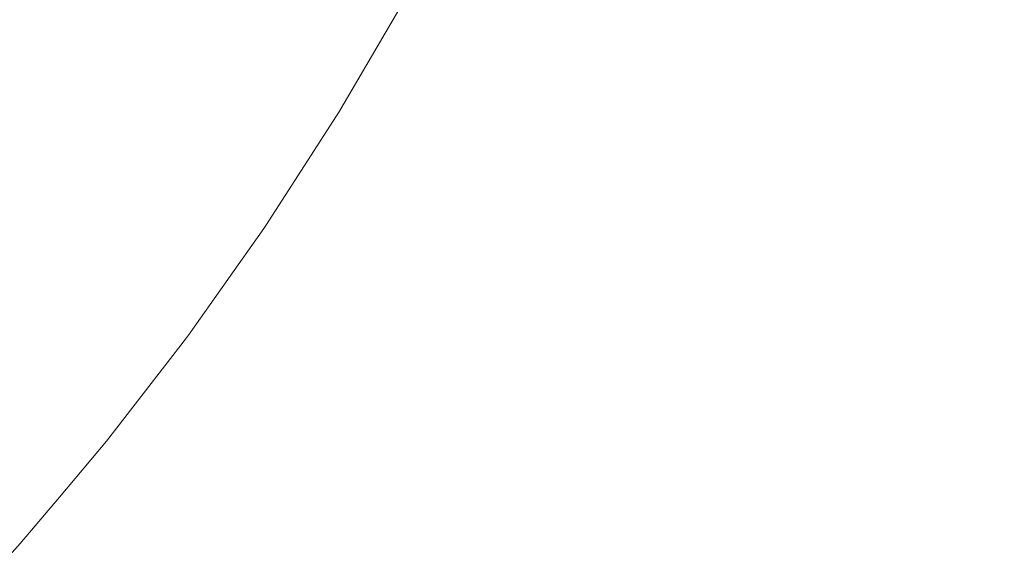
# Model space of a CAD drawing. Header units: centimetres. Extents: x -26 to 27.3, y -23.4 to -21.6.
# Tile 130 of 206: x 9.3594 to 9.4218, y -22.9921 to -22.9588. Entities that reach past the tile are written whole.
import ezdxf

# ---------------------------------------------------------------- set-up
doc = ezdxf.new("R2010")
doc.units = ezdxf.units.CM
doc.header["$LTSCALE"] = 2.54
doc.layers.add('Lucido design-1', color=7, linetype='Continuous')

# ---------------------------------------------------------------- blocks, each defined once
blk = doc.blocks.new('Gruppo-4-1')
at = {"color": 7, "linetype": 'Continuous', "lineweight": 9}
blk.add_3dface([(-25.890647, -21.659888, -9.381992), (-25.890647, -23.259888, -9.381992), (27.209353, -23.259888, -9.381992), (27.209353, -21.659888, -9.381992)], dxfattribs=at)
for points, invisible_edges in [([(27.209353, -21.659888, -10.181992), (27.209353, -23.259888, -10.181992), (9.344414, -23.127766, -10.181992), (9.355661, -23.121792, -10.181992)], 10), ([(9.355661, -23.121792, -10.181992), (9.366645, -23.115347, -10.181992), (27.209353, -21.659888, -10.181992)], 10), ([(27.209353, -21.659888, -10.181992), (9.366645, -23.115347, -10.181992), (9.377345, -23.108441, -10.181992)], 9), ([(27.209353, -21.659888, -10.181992), (9.377345, -23.108441, -10.181992), (9.387743, -23.101087, -10.181992)], 9), ([(9.387743, -23.101087, -10.181992), (9.397819, -23.093299, -10.181992), (27.209353, -21.659888, -10.181992)], 10), ([(27.209353, -21.659888, -10.181992), (9.397819, -23.093299, -10.181992), (9.407555, -23.08509, -10.181992)], 9), ([(9.407555, -23.08509, -10.181992), (9.416935, -23.076475, -10.181992), (27.209353, -21.659888, -10.181992)], 10), ([(9.416935, -23.076475, -10.181992), (9.42594, -23.06747, -10.181992), (27.209353, -21.659888, -10.181992)], 10), ([(9.41102, -22.951047, -10.143704), (9.406969, -22.959524, -10.143704), (9.404757, -22.958409, -10.140407), (9.408762, -22.950027, -10.140407)], 15), ([(9.390941, -22.951443, -10.107705), (9.386891, -22.959067, -10.107705), (9.386057, -22.958601, -10.103802), (9.390088, -22.951013, -10.103802)], 15), ([(9.413366, -22.952108, -10.146853), (9.409268, -22.960683, -10.146853), (9.406969, -22.959524, -10.143704), (9.41102, -22.951047, -10.143704)], 15), ([(9.375082, -22.95247, -9.838064), (9.371003, -22.95942, -9.838064), (9.369397, -22.958431, -9.834401), (9.373436, -22.95155, -9.834401)], 15), ([(9.391934, -22.951943, -10.111572), (9.387863, -22.959609, -10.111572), (9.386891, -22.959067, -10.107705), (9.390941, -22.951443, -10.107705)], 15), ([(9.361716, -22.953701, -9.820588), (9.357597, -22.960083, -9.820588), (9.355436, -22.958623, -9.817376), (9.359495, -22.952334, -9.817376)], 15), ([(9.393067, -22.952515, -10.115395), (9.38897, -22.960228, -10.115395), (9.387863, -22.959609, -10.111572), (9.391934, -22.951943, -10.111572)], 15), ([(9.415829, -22.953221, -10.149897), (9.411682, -22.9619, -10.149897), (9.409268, -22.960683, -10.146853), (9.413366, -22.952108, -10.146853)], 15), ([(9.376594, -22.953314, -9.841798), (9.372478, -22.960328, -9.841798), (9.371003, -22.95942, -9.838064), (9.375082, -22.95247, -9.838064)], 15), ([(9.394338, -22.953156, -10.119168), (9.390213, -22.960922, -10.119168), (9.38897, -22.960228, -10.115395), (9.393067, -22.952515, -10.115395)], 15), ([(9.377969, -22.954082, -9.845597), (9.373819, -22.961154, -9.845597), (9.372478, -22.960328, -9.841798), (9.376594, -22.953314, -9.841798)], 15), ([(9.395746, -22.953865, -10.122885), (9.391589, -22.961691, -10.122885), (9.390213, -22.960922, -10.119168), (9.394338, -22.953156, -10.119168)], 15), ([(9.418406, -22.954386, -10.152832), (9.414207, -22.963173, -10.152832), (9.411682, -22.9619, -10.149897), (9.415829, -22.953221, -10.149897)], 15), ([(9.363819, -22.954997, -9.823903), (9.359643, -22.961467, -9.823903), (9.357597, -22.960083, -9.820588), (9.361716, -22.953701, -9.820588)], 15), ([(9.379205, -22.954773, -9.849455), (9.375025, -22.961897, -9.849455), (9.373819, -22.961154, -9.845597), (9.377969, -22.954082, -9.845597)], 15), ([(9.397288, -22.954643, -10.12654), (9.393097, -22.962534, -10.12654), (9.391589, -22.961691, -10.122885), (9.395746, -22.953865, -10.122885)], 15), ([(9.380302, -22.955386, -9.853363), (9.376095, -22.962555, -9.853363), (9.375025, -22.961897, -9.849455), (9.379205, -22.954773, -9.849455)], 15), ([(9.398963, -22.955487, -10.130126), (9.394735, -22.963448, -10.130126), (9.393097, -22.962534, -10.12654), (9.397288, -22.954643, -10.12654)], 15), ([(9.421092, -22.9556, -10.155651), (9.416839, -22.9645, -10.155651), (9.414207, -22.963173, -10.152832), (9.418406, -22.954386, -10.152832)], 15), ([(9.365803, -22.956218, -9.827314), (9.361573, -22.962771, -9.827314), (9.359643, -22.961467, -9.823903), (9.363819, -22.954997, -9.823903)], 15), ([(9.381256, -22.955919, -9.857317), (9.377026, -22.963128, -9.857317), (9.376095, -22.962555, -9.853363), (9.380302, -22.955386, -9.853363)], 15), ([(9.400768, -22.956397, -10.133636), (9.396499, -22.964434, -10.133636), (9.394735, -22.963448, -10.130126), (9.398963, -22.955487, -10.130126)], 15), ([(9.382068, -22.956372, -9.861308), (9.377818, -22.963616, -9.861308), (9.377026, -22.963128, -9.857317), (9.381256, -22.955919, -9.857317)], 15), ([(9.423884, -22.956862, -10.158351), (9.419575, -22.96588, -10.158351), (9.416839, -22.9645, -10.155651), (9.421092, -22.9556, -10.155651)], 15), ([(9.367663, -22.957363, -9.830815), (9.363384, -22.963994, -9.830815), (9.361573, -22.962771, -9.827314), (9.365803, -22.956218, -9.827314)], 15), ([(9.382736, -22.956745, -9.865331), (9.378469, -22.964017, -9.865331), (9.377818, -22.963616, -9.861308), (9.382068, -22.956372, -9.861308)], 15), ([(9.383259, -22.957037, -9.869378), (9.378979, -22.964331, -9.869378), (9.378469, -22.964017, -9.865331), (9.382736, -22.956745, -9.865331)], 15), ([(9.4027, -22.957372, -10.137065), (9.398389, -22.96549, -10.137065), (9.396499, -22.964434, -10.133636), (9.400768, -22.956397, -10.133636)], 15), ([(9.369397, -22.958431, -9.834401), (9.365071, -22.965135, -9.834401), (9.363384, -22.963994, -9.830815), (9.367663, -22.957363, -9.830815)], 15), ([(9.383636, -22.957248, -9.873442), (9.379347, -22.964557, -9.873442), (9.378979, -22.964331, -9.869378), (9.383259, -22.957037, -9.869378)], 15), ([(9.383868, -22.957378, -9.877517), (9.379574, -22.964697, -9.877517), (9.379347, -22.964557, -9.873442), (9.383636, -22.957248, -9.873442)], 15), ([(9.383955, -22.957426, -9.881447), (9.379658, -22.964749, -9.881447), (9.379574, -22.964697, -9.877517), (9.383868, -22.957378, -9.877517)], 15), ([(9.383844, -22.957618, -9.881992), (9.379659, -22.964749, -9.881992), (9.379658, -22.964749, -9.881447), (9.383955, -22.957426, -9.881447)], 14), ([(9.383973, -22.957436, -10.083964), (9.379675, -22.96476, -10.083964), (9.379659, -22.964749, -10.081992), (9.383844, -22.957618, -10.081992)], 11), ([(9.384111, -22.957514, -10.087952), (9.37981, -22.964843, -10.087952), (9.379675, -22.96476, -10.083964), (9.383973, -22.957436, -10.083964)], 15), ([(9.404757, -22.958409, -10.140407), (9.4004, -22.966613, -10.140407), (9.398389, -22.96549, -10.137065), (9.4027, -22.957372, -10.137065)], 15), ([(9.426776, -22.958169, -10.160926), (9.422409, -22.967309, -10.160926), (9.419575, -22.96588, -10.158351), (9.423884, -22.956862, -10.158351)], 15), ([(9.379659, -22.964749, -9.881992), (9.383844, -22.957618, -9.881992), (9.383844, -22.957618, -10.081992), (9.379659, -22.964749, -10.081992)], 10), ([(9.384389, -22.957669, -10.091937), (9.380081, -22.965009, -10.091937), (9.37981, -22.964843, -10.087952), (9.384111, -22.957514, -10.087952)], 15), ([(9.384806, -22.957902, -10.095911), (9.380488, -22.96526, -10.095911), (9.380081, -22.965009, -10.091937), (9.384389, -22.957669, -10.091937)], 15), ([(9.385362, -22.958213, -10.099868), (9.38103, -22.965594, -10.099868), (9.380488, -22.96526, -10.095911), (9.384806, -22.957902, -10.095911)], 15), ([(9.371003, -22.95942, -9.838064), (9.366633, -22.966191, -9.838064), (9.365071, -22.965135, -9.834401), (9.369397, -22.958431, -9.834401)], 15), ([(9.386057, -22.958601, -10.103802), (9.381709, -22.966012, -10.103802), (9.38103, -22.965594, -10.099868), (9.385362, -22.958213, -10.099868)], 15), ([(9.386891, -22.959067, -10.107705), (9.382522, -22.966512, -10.107705), (9.381709, -22.966012, -10.103802), (9.386057, -22.958601, -10.103802)], 15), ([(9.406969, -22.959524, -10.143704), (9.402562, -22.967821, -10.143704), (9.4004, -22.966613, -10.140407), (9.404757, -22.958409, -10.140407)], 15), ([(9.387863, -22.959609, -10.111572), (9.383469, -22.967096, -10.111572), (9.382522, -22.966512, -10.107705), (9.386891, -22.959067, -10.107705)], 15), ([(9.372478, -22.960328, -9.841798), (9.368068, -22.967161, -9.841798), (9.366633, -22.966191, -9.838064), (9.371003, -22.95942, -9.838064)], 15), ([(9.38897, -22.960228, -10.115395), (9.38455, -22.967761, -10.115395), (9.383469, -22.967096, -10.111572), (9.387863, -22.959609, -10.111572)], 15), ([(9.409268, -22.960683, -10.146853), (9.40481, -22.969077, -10.146853), (9.402562, -22.967821, -10.143704), (9.406969, -22.959524, -10.143704)], 15), ([(9.359643, -22.961467, -9.823903), (9.355197, -22.967754, -9.823903), (9.353211, -22.966285, -9.820588), (9.357597, -22.960083, -9.820588)], 15), ([(9.373819, -22.961154, -9.845597), (9.369373, -22.968043, -9.845597), (9.368068, -22.967161, -9.841798), (9.372478, -22.960328, -9.841798)], 15), ([(9.390213, -22.960922, -10.119168), (9.385762, -22.968507, -10.119168), (9.38455, -22.967761, -10.115395), (9.38897, -22.960228, -10.115395)], 15), ([(9.375025, -22.961897, -9.849455), (9.370547, -22.968836, -9.849455), (9.369373, -22.968043, -9.845597), (9.373819, -22.961154, -9.845597)], 15), ([(9.391589, -22.961691, -10.122885), (9.387104, -22.969334, -10.122885), (9.385762, -22.968507, -10.119168), (9.390213, -22.960922, -10.119168)], 15), ([(9.411682, -22.9619, -10.149897), (9.40717, -22.970395, -10.149897), (9.40481, -22.969077, -10.146853), (9.409268, -22.960683, -10.146853)], 15), ([(9.361573, -22.962771, -9.827314), (9.35707, -22.969139, -9.827314), (9.355197, -22.967754, -9.823903), (9.359643, -22.961467, -9.823903)], 15), ([(9.393097, -22.962534, -10.12654), (9.388575, -22.970239, -10.12654), (9.387104, -22.969334, -10.122885), (9.391589, -22.961691, -10.122885)], 15), ([(9.376095, -22.962555, -9.853363), (9.371587, -22.969539, -9.853363), (9.370547, -22.968836, -9.849455), (9.375025, -22.961897, -9.849455)], 15), ([(9.414207, -22.963173, -10.152832), (9.409639, -22.971774, -10.152832), (9.40717, -22.970395, -10.149897), (9.411682, -22.9619, -10.149897)], 15), ([(9.363384, -22.963994, -9.830815), (9.358826, -22.970438, -9.830815), (9.35707, -22.969139, -9.827314), (9.361573, -22.962771, -9.827314)], 15), ([(9.377026, -22.963128, -9.857317), (9.372493, -22.970152, -9.857317), (9.371587, -22.969539, -9.853363), (9.376095, -22.962555, -9.853363)], 15), ([(9.394735, -22.963448, -10.130126), (9.390172, -22.971223, -10.130126), (9.388575, -22.970239, -10.12654), (9.393097, -22.962534, -10.12654)], 15), ([(9.377818, -22.963616, -9.861308), (9.373263, -22.970672, -9.861308), (9.372493, -22.970152, -9.857317), (9.377026, -22.963128, -9.857317)], 15), ([(9.378469, -22.964017, -9.865331), (9.373897, -22.9711, -9.865331), (9.373263, -22.970672, -9.861308), (9.377818, -22.963616, -9.861308)], 15), ([(9.396499, -22.964434, -10.133636), (9.391894, -22.972283, -10.133636), (9.390172, -22.971223, -10.130126), (9.394735, -22.963448, -10.130126)], 15), ([(9.416839, -22.9645, -10.155651), (9.412213, -22.973212, -10.155651), (9.409639, -22.971774, -10.152832), (9.414207, -22.963173, -10.152832)], 15), ([(9.365071, -22.965135, -9.834401), (9.360464, -22.971649, -9.834401), (9.358826, -22.970438, -9.830815), (9.363384, -22.963994, -9.830815)], 15), ([(9.378979, -22.964331, -9.869378), (9.374393, -22.971436, -9.869378), (9.373897, -22.9711, -9.865331), (9.378469, -22.964017, -9.865331)], 15), ([(9.379347, -22.964557, -9.873442), (9.374752, -22.971678, -9.873442), (9.374393, -22.971436, -9.869378), (9.378979, -22.964331, -9.869378)], 15), ([(9.379574, -22.964697, -9.877517), (9.374972, -22.971827, -9.877517), (9.374752, -22.971678, -9.873442), (9.379347, -22.964557, -9.873442)], 15), ([(9.379658, -22.964749, -9.881447), (9.375054, -22.971882, -9.881447), (9.374972, -22.971827, -9.877517), (9.379574, -22.964697, -9.877517)], 15), ([(9.379534, -22.964943, -9.881992), (9.375055, -22.971883, -9.881992), (9.375054, -22.971882, -9.881447), (9.379658, -22.964749, -9.881447)], 14), ([(9.379675, -22.96476, -10.083964), (9.375071, -22.971894, -10.083964), (9.375055, -22.971883, -10.081992), (9.379534, -22.964943, -10.081992)], 11), ([(9.37981, -22.964843, -10.087952), (9.375202, -22.971983, -10.087952), (9.375071, -22.971894, -10.083964), (9.379675, -22.96476, -10.083964)], 15), ([(9.380081, -22.965009, -10.091937), (9.375466, -22.972161, -10.091937), (9.375202, -22.971983, -10.087952), (9.37981, -22.964843, -10.087952)], 15), ([(9.379534, -22.964943, -10.081992), (9.379659, -22.964749, -10.081992), (9.379675, -22.96476, -10.083964)], 10), ([(9.379659, -22.964749, -10.081992), (9.379534, -22.964943, -10.081992), (9.379534, -22.964943, -9.881992), (9.379659, -22.964749, -9.881992)], 10), ([(9.379658, -22.964749, -9.881447), (9.379659, -22.964749, -9.881992), (9.379534, -22.964943, -9.881992)], 9), ([(9.398389, -22.96549, -10.137065), (9.393736, -22.973417, -10.137065), (9.391894, -22.972283, -10.133636), (9.396499, -22.964434, -10.133636)], 15), ([(9.419575, -22.96588, -10.158351), (9.414887, -22.974706, -10.158351), (9.412213, -22.973212, -10.155651), (9.416839, -22.9645, -10.155651)], 15), ([(9.366633, -22.966191, -9.838064), (9.36198, -22.97277, -9.838064), (9.360464, -22.971649, -9.834401), (9.365071, -22.965135, -9.834401)], 15), ([(9.375055, -22.971883, -9.881992), (9.379534, -22.964943, -9.881992), (9.379534, -22.964943, -10.081992), (9.375055, -22.971883, -10.081992)], 10), ([(9.380488, -22.96526, -10.095911), (9.375861, -22.972428, -10.095911), (9.375466, -22.972161, -10.091937), (9.380081, -22.965009, -10.091937)], 15), ([(9.38103, -22.965594, -10.099868), (9.37639, -22.972785, -10.099868), (9.375861, -22.972428, -10.095911), (9.380488, -22.96526, -10.095911)], 15), ([(9.4004, -22.966613, -10.140407), (9.395698, -22.974625, -10.140407), (9.393736, -22.973417, -10.137065), (9.398389, -22.96549, -10.137065)], 15), ([(9.381709, -22.966012, -10.103802), (9.377049, -22.973231, -10.103802), (9.37639, -22.972785, -10.099868), (9.38103, -22.965594, -10.099868)], 15), ([(9.382522, -22.966512, -10.107705), (9.377841, -22.973766, -10.107705), (9.377049, -22.973231, -10.103802), (9.381709, -22.966012, -10.103802)], 15), ([(9.422409, -22.967309, -10.160926), (9.417658, -22.976254, -10.160926), (9.414887, -22.974706, -10.158351), (9.419575, -22.96588, -10.158351)], 15), ([(9.368068, -22.967161, -9.841798), (9.363372, -22.9738, -9.841798), (9.36198, -22.97277, -9.838064), (9.366633, -22.966191, -9.838064)], 15), ([(9.383469, -22.967096, -10.111572), (9.378763, -22.974389, -10.111572), (9.377841, -22.973766, -10.107705), (9.382522, -22.966512, -10.107705)], 15), ([(9.402562, -22.967821, -10.143704), (9.397808, -22.975924, -10.143704), (9.395698, -22.974625, -10.140407), (9.4004, -22.966613, -10.140407)], 15), ([(9.369373, -22.968043, -9.845597), (9.364639, -22.974737, -9.845597), (9.363372, -22.9738, -9.841798), (9.368068, -22.967161, -9.841798)], 15), ([(9.38455, -22.967761, -10.115395), (9.379814, -22.975099, -10.115395), (9.378763, -22.974389, -10.111572), (9.383469, -22.967096, -10.111572)], 15), ([(9.425338, -22.968785, -10.163371), (9.420521, -22.977854, -10.163371), (9.417658, -22.976254, -10.160926), (9.422409, -22.967309, -10.160926)], 15), ([(9.370547, -22.968836, -9.849455), (9.365778, -22.975579, -9.849455), (9.364639, -22.974737, -9.845597), (9.369373, -22.968043, -9.845597)], 15), ([(9.385762, -22.968507, -10.119168), (9.380993, -22.975897, -10.119168), (9.379814, -22.975099, -10.115395), (9.38455, -22.967761, -10.115395)], 15), ([(9.40481, -22.969077, -10.146853), (9.4, -22.977274, -10.146853), (9.397808, -22.975924, -10.143704), (9.402562, -22.967821, -10.143704)], 15), ([(9.387104, -22.969334, -10.122885), (9.382299, -22.976779, -10.122885), (9.380993, -22.975897, -10.119168), (9.385762, -22.968507, -10.119168)], 15), ([(9.371587, -22.969539, -9.853363), (9.366787, -22.976326, -9.853363), (9.365778, -22.975579, -9.849455), (9.370547, -22.968836, -9.849455)], 15), ([(9.40717, -22.970395, -10.149897), (9.402302, -22.978691, -10.149897), (9.4, -22.977274, -10.146853), (9.40481, -22.969077, -10.146853)], 15), ([(9.428356, -22.970307, -10.165681), (9.423472, -22.979502, -10.165681), (9.420521, -22.977854, -10.163371), (9.425338, -22.968785, -10.163371)], 15), ([(9.372493, -22.970152, -9.857317), (9.367666, -22.976976, -9.857317), (9.366787, -22.976326, -9.853363), (9.371587, -22.969539, -9.853363)], 15), ([(9.388575, -22.970239, -10.12654), (9.38373, -22.977746, -10.12654), (9.382299, -22.976779, -10.122885), (9.387104, -22.969334, -10.122885)], 15), ([(9.360464, -22.971649, -9.834401), (9.355584, -22.977962, -9.834401), (9.354, -22.976682, -9.830815), (9.358826, -22.970438, -9.830815)], 15), ([(9.373263, -22.970672, -9.861308), (9.368414, -22.977529, -9.861308), (9.367666, -22.976976, -9.857317), (9.372493, -22.970152, -9.857317)], 15), ([(9.390172, -22.971223, -10.130126), (9.385284, -22.978797, -10.130126), (9.38373, -22.977746, -10.12654), (9.388575, -22.970239, -10.12654)], 15), ([(9.409639, -22.971774, -10.152832), (9.40471, -22.980174, -10.152832), (9.402302, -22.978691, -10.149897), (9.40717, -22.970395, -10.149897)], 15), ([(9.373897, -22.9711, -9.865331), (9.369029, -22.977984, -9.865331), (9.368414, -22.977529, -9.861308), (9.373263, -22.970672, -9.861308)], 15), ([(9.374393, -22.971436, -9.869378), (9.36951, -22.97834, -9.869378), (9.369029, -22.977984, -9.865331), (9.373897, -22.9711, -9.865331)], 15), ([(9.36198, -22.97277, -9.838064), (9.357052, -22.979146, -9.838064), (9.355584, -22.977962, -9.834401), (9.360464, -22.971649, -9.834401)], 15), ([(9.374752, -22.971678, -9.873442), (9.369858, -22.978597, -9.873442), (9.36951, -22.97834, -9.869378), (9.374393, -22.971436, -9.869378)], 15), ([(9.374972, -22.971827, -9.877517), (9.370072, -22.978755, -9.877517), (9.369858, -22.978597, -9.873442), (9.374752, -22.971678, -9.873442)], 15), ([(9.391894, -22.972283, -10.133636), (9.386959, -22.979929, -10.133636), (9.385284, -22.978797, -10.130126), (9.390172, -22.971223, -10.130126)], 15), ([(9.412213, -22.973212, -10.155651), (9.40722, -22.98172, -10.155651), (9.40471, -22.980174, -10.152832), (9.409639, -22.971774, -10.152832)], 15), ([(9.375054, -22.971882, -9.881447), (9.370151, -22.978814, -9.881447), (9.370072, -22.978755, -9.877517), (9.374972, -22.971827, -9.877517)], 15), ([(9.374923, -22.972069, -9.881992), (9.370152, -22.978815, -9.881992), (9.370151, -22.978814, -9.881447), (9.375054, -22.971882, -9.881447)], 14), ([(9.375071, -22.971894, -10.083964), (9.370168, -22.978826, -10.083964), (9.370152, -22.978815, -10.081992), (9.374923, -22.972069, -10.081992)], 11), ([(9.370152, -22.978815, -9.881992), (9.374923, -22.972069, -9.881992), (9.374923, -22.972069, -10.081992), (9.370152, -22.978815, -10.081992)], 10), ([(9.375202, -22.971983, -10.087952), (9.370295, -22.97892, -10.087952), (9.370168, -22.978826, -10.083964), (9.375071, -22.971894, -10.083964)], 15), ([(9.375466, -22.972161, -10.091937), (9.370551, -22.979109, -10.091937), (9.370295, -22.97892, -10.087952), (9.375202, -22.971983, -10.087952)], 15), ([(9.375861, -22.972428, -10.095911), (9.370935, -22.979393, -10.095911), (9.370551, -22.979109, -10.091937), (9.375466, -22.972161, -10.091937)], 15), ([(9.375054, -22.971882, -9.881447), (9.375055, -22.971883, -9.881992), (9.374923, -22.972069, -9.881992)], 9), ([(9.374923, -22.972069, -10.081992), (9.375055, -22.971883, -10.081992), (9.375071, -22.971894, -10.083964)], 10), ([(9.375055, -22.971883, -10.081992), (9.374923, -22.972069, -10.081992), (9.374923, -22.972069, -9.881992), (9.375055, -22.971883, -9.881992)], 10), ([(9.393736, -22.973417, -10.137065), (9.388752, -22.981141, -10.137065), (9.386959, -22.979929, -10.133636), (9.391894, -22.972283, -10.133636)], 15), ([(9.363372, -22.9738, -9.841798), (9.358399, -22.980234, -9.841798), (9.357052, -22.979146, -9.838064), (9.36198, -22.97277, -9.838064)], 15), ([(9.37639, -22.972785, -10.099868), (9.371448, -22.979772, -10.099868), (9.370935, -22.979393, -10.095911), (9.375861, -22.972428, -10.095911)], 15), ([(9.377049, -22.973231, -10.103802), (9.372088, -22.980246, -10.103802), (9.371448, -22.979772, -10.099868), (9.37639, -22.972785, -10.099868)], 15), ([(9.377841, -22.973766, -10.107705), (9.372856, -22.980814, -10.107705), (9.372088, -22.980246, -10.103802), (9.377049, -22.973231, -10.103802)], 15), ([(9.395698, -22.974625, -10.140407), (9.390661, -22.982431, -10.140407), (9.388752, -22.981141, -10.137065), (9.393736, -22.973417, -10.137065)], 15), ([(9.414887, -22.974706, -10.158351), (9.409829, -22.983326, -10.158351), (9.40722, -22.98172, -10.155651), (9.412213, -22.973212, -10.155651)], 15), ([(9.364639, -22.974737, -9.845597), (9.359624, -22.981224, -9.845597), (9.358399, -22.980234, -9.841798), (9.363372, -22.9738, -9.841798)], 15), ([(9.378763, -22.974389, -10.111572), (9.37375, -22.981476, -10.111572), (9.372856, -22.980814, -10.107705), (9.377841, -22.973766, -10.107705)], 15), ([(9.365778, -22.975579, -9.849455), (9.360727, -22.982114, -9.849455), (9.359624, -22.981224, -9.845597), (9.364639, -22.974737, -9.845597)], 15), ([(9.379814, -22.975099, -10.115395), (9.37477, -22.98223, -10.115395), (9.37375, -22.981476, -10.111572), (9.378763, -22.974389, -10.111572)], 15), ([(9.397808, -22.975924, -10.143704), (9.392713, -22.983818, -10.143704), (9.390661, -22.982431, -10.140407), (9.395698, -22.974625, -10.140407)], 15), ([(9.417658, -22.976254, -10.160926), (9.412532, -22.98499, -10.160926), (9.409829, -22.983326, -10.158351), (9.414887, -22.974706, -10.158351)], 15), ([(9.380993, -22.975897, -10.119168), (9.375915, -22.983077, -10.119168), (9.37477, -22.98223, -10.115395), (9.379814, -22.975099, -10.115395)], 15), ([(9.366787, -22.976326, -9.853363), (9.361704, -22.982903, -9.853363), (9.360727, -22.982114, -9.849455), (9.365778, -22.975579, -9.849455)], 15), ([(9.382299, -22.976779, -10.122885), (9.377182, -22.984014, -10.122885), (9.375915, -22.983077, -10.119168), (9.380993, -22.975897, -10.119168)], 15), ([(9.4, -22.977274, -10.146853), (9.394846, -22.98526, -10.146853), (9.392713, -22.983818, -10.143704), (9.397808, -22.975924, -10.143704)], 15), ([(9.367666, -22.976976, -9.857317), (9.362554, -22.98359, -9.857317), (9.361704, -22.982903, -9.853363), (9.366787, -22.976326, -9.853363)], 15), ([(9.38373, -22.977746, -10.12654), (9.378571, -22.985041, -10.12654), (9.377182, -22.984014, -10.122885), (9.382299, -22.976779, -10.122885)], 15), ([(9.420521, -22.977854, -10.163371), (9.415324, -22.98671, -10.163371), (9.412532, -22.98499, -10.160926), (9.417658, -22.976254, -10.160926)], 15), ([(9.368414, -22.977529, -9.861308), (9.363278, -22.984174, -9.861308), (9.362554, -22.98359, -9.857317), (9.367666, -22.976976, -9.857317)], 15), ([(9.402302, -22.978691, -10.149897), (9.397086, -22.986773, -10.149897), (9.394846, -22.98526, -10.146853), (9.4, -22.977274, -10.146853)], 15), ([(9.369029, -22.977984, -9.865331), (9.363873, -22.984654, -9.865331), (9.363278, -22.984174, -9.861308), (9.368414, -22.977529, -9.861308)], 15), ([(9.36951, -22.97834, -9.869378), (9.364339, -22.98503, -9.869378), (9.363873, -22.984654, -9.865331), (9.369029, -22.977984, -9.865331)], 15), ([(9.385284, -22.978797, -10.130126), (9.380079, -22.986156, -10.130126), (9.378571, -22.985041, -10.12654), (9.38373, -22.977746, -10.12654)], 15), ([(9.423472, -22.979502, -10.165681), (9.418203, -22.988482, -10.165681), (9.415324, -22.98671, -10.163371), (9.420521, -22.977854, -10.163371)], 15), ([(9.369858, -22.978597, -9.873442), (9.364675, -22.985302, -9.873442), (9.364339, -22.98503, -9.869378), (9.36951, -22.97834, -9.869378)], 15), ([(9.370072, -22.978755, -9.877517), (9.364882, -22.985469, -9.877517), (9.364675, -22.985302, -9.873442), (9.369858, -22.978597, -9.873442)], 15), ([(9.370151, -22.978814, -9.881447), (9.364959, -22.985531, -9.881447), (9.364882, -22.985469, -9.877517), (9.370072, -22.978755, -9.877517)], 15), ([(9.37002, -22.978986, -9.881992), (9.367264, -22.982551, -9.881992), (9.364959, -22.985531, -9.881447), (9.370151, -22.978814, -9.881447)], 14), ([(9.367264, -22.982551, -10.081992), (9.37002, -22.978986, -10.081992), (9.370168, -22.978826, -10.083964), (9.364975, -22.985544, -10.083964)], 14), ([(9.370295, -22.97892, -10.087952), (9.365098, -22.985644, -10.087952), (9.364975, -22.985544, -10.083964), (9.370168, -22.978826, -10.083964)], 15), ([(9.370551, -22.979109, -10.091937), (9.365346, -22.985843, -10.091937), (9.365098, -22.985644, -10.087952), (9.370295, -22.97892, -10.087952)], 15), ([(9.370935, -22.979393, -10.095911), (9.365718, -22.986144, -10.095911), (9.365346, -22.985843, -10.091937), (9.370551, -22.979109, -10.091937)], 15), ([(9.367264, -22.982551, -10.081992), (9.367264, -22.982551, -9.881992), (9.37002, -22.978986, -9.881992), (9.37002, -22.978986, -10.081992)], 5), ([(9.370151, -22.978814, -9.881447), (9.370152, -22.978815, -9.881992), (9.37002, -22.978986, -9.881992)], 9), ([(9.37002, -22.978986, -10.081992), (9.370152, -22.978815, -10.081992), (9.370168, -22.978826, -10.083964)], 10), ([(9.370152, -22.978815, -10.081992), (9.37002, -22.978986, -10.081992), (9.37002, -22.978986, -9.881992), (9.370152, -22.978815, -9.881992)], 10), ([(9.386959, -22.979929, -10.133636), (9.381704, -22.987358, -10.133636), (9.380079, -22.986156, -10.130126), (9.385284, -22.978797, -10.130126)], 15), ([(9.40471, -22.980174, -10.152832), (9.399429, -22.988357, -10.152832), (9.397086, -22.986773, -10.149897), (9.402302, -22.978691, -10.149897)], 15), ([(9.371448, -22.979772, -10.099868), (9.366213, -22.986544, -10.099868), (9.365718, -22.986144, -10.095911), (9.370935, -22.979393, -10.095911)], 15), ([(9.372088, -22.980246, -10.103802), (9.366833, -22.987044, -10.103802), (9.366213, -22.986544, -10.099868), (9.371448, -22.979772, -10.099868)], 15), ([(9.426506, -22.981197, -10.167854), (9.421162, -22.990304, -10.167854), (9.418203, -22.988482, -10.165681), (9.423472, -22.979502, -10.165681)], 15), ([(9.359624, -22.981224, -9.845597), (9.354339, -22.987492, -9.845597), (9.353157, -22.986451, -9.841798), (9.358399, -22.980234, -9.841798)], 15), ([(9.372856, -22.980814, -10.107705), (9.367576, -22.987644, -10.107705), (9.366833, -22.987044, -10.103802), (9.372088, -22.980246, -10.103802)], 15), ([(9.388752, -22.981141, -10.137065), (9.383444, -22.988645, -10.137065), (9.381704, -22.987358, -10.133636), (9.386959, -22.979929, -10.133636)], 15), ([(9.40722, -22.98172, -10.155651), (9.401871, -22.990008, -10.155651), (9.399429, -22.988357, -10.152832), (9.40471, -22.980174, -10.152832)], 15), ([(9.37375, -22.981476, -10.111572), (9.368442, -22.988343, -10.111572), (9.367576, -22.987644, -10.107705), (9.372856, -22.980814, -10.107705)], 15), ([(9.390661, -22.982431, -10.140407), (9.385296, -22.990015, -10.140407), (9.383444, -22.988645, -10.137065), (9.388752, -22.981141, -10.137065)], 15), ([(9.360727, -22.982114, -9.849455), (9.355403, -22.988428, -9.849455), (9.354339, -22.987492, -9.845597), (9.359624, -22.981224, -9.845597)], 15), ([(9.37477, -22.98223, -10.115395), (9.369429, -22.98914, -10.115395), (9.368442, -22.988343, -10.111572), (9.37375, -22.981476, -10.111572)], 15), ([(9.409829, -22.983326, -10.158351), (9.404409, -22.991723, -10.158351), (9.401871, -22.990008, -10.155651), (9.40722, -22.98172, -10.155651)], 15), ([(9.429617, -22.982935, -10.169884), (9.424197, -22.992172, -10.169884), (9.421162, -22.990304, -10.167854), (9.426506, -22.981197, -10.167854)], 15), ([(9.361704, -22.982903, -9.853363), (9.356346, -22.989258, -9.853363), (9.355403, -22.988428, -9.849455), (9.360727, -22.982114, -9.849455)], 15), ([(9.375915, -22.983077, -10.119168), (9.370537, -22.990035, -10.119168), (9.369429, -22.98914, -10.115395), (9.37477, -22.98223, -10.115395)], 15), ([(9.362554, -22.98359, -9.857317), (9.357166, -22.98998, -9.857317), (9.356346, -22.989258, -9.853363), (9.361704, -22.982903, -9.853363)], 15), ([(9.367264, -22.982551, -9.881992), (9.36496, -22.985532, -9.881992), (9.364959, -22.985531, -9.881447)], 10), ([(9.364975, -22.985544, -10.083964), (9.36496, -22.985532, -10.081992), (9.367264, -22.982551, -10.081992)], 9), ([(9.36496, -22.985532, -9.881992), (9.367264, -22.982551, -9.881992), (9.367264, -22.982551, -10.081992), (9.36496, -22.985532, -10.081992)], 10), ([(9.392713, -22.983818, -10.143704), (9.387288, -22.991488, -10.143704), (9.385296, -22.990015, -10.140407), (9.390661, -22.982431, -10.140407)], 15), ([(9.363278, -22.984174, -9.861308), (9.357864, -22.990594, -9.861308), (9.357166, -22.98998, -9.857317), (9.362554, -22.98359, -9.857317)], 15), ([(9.377182, -22.984014, -10.122885), (9.371763, -22.991025, -10.122885), (9.370537, -22.990035, -10.119168), (9.375915, -22.983077, -10.119168)], 15), ([(9.412532, -22.98499, -10.160926), (9.407039, -22.9935, -10.160926), (9.404409, -22.991723, -10.158351), (9.409829, -22.983326, -10.158351)], 15), ([(9.363873, -22.984654, -9.865331), (9.358438, -22.9911, -9.865331), (9.357864, -22.990594, -9.861308), (9.363278, -22.984174, -9.861308)], 15), ([(9.378571, -22.985041, -10.12654), (9.373107, -22.99211, -10.12654), (9.371763, -22.991025, -10.122885), (9.377182, -22.984014, -10.122885)], 15), ([(9.394846, -22.98526, -10.146853), (9.389358, -22.993019, -10.146853), (9.387288, -22.991488, -10.143704), (9.392713, -22.983818, -10.143704)], 15), ([(9.364339, -22.98503, -9.869378), (9.358888, -22.991495, -9.869378), (9.358438, -22.9911, -9.865331), (9.363873, -22.984654, -9.865331)], 15), ([(9.364675, -22.985302, -9.873442), (9.359213, -22.991781, -9.873442), (9.358888, -22.991495, -9.869378), (9.364339, -22.98503, -9.869378)], 15), ([(9.364882, -22.985469, -9.877517), (9.359412, -22.991957, -9.877517), (9.359213, -22.991781, -9.873442), (9.364675, -22.985302, -9.873442)], 15), ([(9.364959, -22.985531, -9.881447), (9.359486, -22.992022, -9.881447), (9.359412, -22.991957, -9.877517), (9.364882, -22.985469, -9.877517)], 15), ([(9.380079, -22.986156, -10.130126), (9.374566, -22.993288, -10.130126), (9.373107, -22.99211, -10.12654), (9.378571, -22.985041, -10.12654)], 15), ([(9.397086, -22.986773, -10.149897), (9.391532, -22.994627, -10.149897), (9.389358, -22.993019, -10.146853), (9.394846, -22.98526, -10.146853)], 15), ([(9.415324, -22.98671, -10.163371), (9.409756, -22.995337, -10.163371), (9.407039, -22.9935, -10.160926), (9.412532, -22.98499, -10.160926)], 15), ([(9.359486, -22.992022, -9.881447), (9.364959, -22.985531, -9.881447), (9.36496, -22.985532, -9.881992), (9.361962, -22.989088, -9.881992)], 11), ([(9.361962, -22.989088, -10.081992), (9.36496, -22.985532, -10.081992), (9.364975, -22.985544, -10.083964), (9.359502, -22.992036, -10.083964)], 14), ([(9.365098, -22.985644, -10.087952), (9.359621, -22.99214, -10.087952), (9.359502, -22.992036, -10.083964), (9.364975, -22.985544, -10.083964)], 15), ([(9.365346, -22.985843, -10.091937), (9.35986, -22.99235, -10.091937), (9.359621, -22.99214, -10.087952), (9.365098, -22.985644, -10.087952)], 15), ([(9.365718, -22.986144, -10.095911), (9.360218, -22.992666, -10.095911), (9.35986, -22.99235, -10.091937), (9.365346, -22.985843, -10.091937)], 15), ([(9.36496, -22.985532, -10.081992), (9.361962, -22.989088, -10.081992), (9.361962, -22.989088, -9.881992), (9.36496, -22.985532, -9.881992)], 10), ([(9.366213, -22.986544, -10.099868), (9.360697, -22.993087, -10.099868), (9.360218, -22.992666, -10.095911), (9.365718, -22.986144, -10.095911)], 15), ([(9.366833, -22.987044, -10.103802), (9.361295, -22.993613, -10.103802), (9.360697, -22.993087, -10.099868), (9.366213, -22.986544, -10.099868)], 15), ([(9.381704, -22.987358, -10.133636), (9.376139, -22.994558, -10.133636), (9.374566, -22.993288, -10.130126), (9.380079, -22.986156, -10.130126)], 15), ([(9.418203, -22.988482, -10.165681), (9.412557, -22.99723, -10.165681), (9.409756, -22.995337, -10.163371), (9.415324, -22.98671, -10.163371)], 15), ([(9.367576, -22.987644, -10.107705), (9.362012, -22.994244, -10.107705), (9.361295, -22.993613, -10.103802), (9.366833, -22.987044, -10.103802)], 15), ([(9.383444, -22.988645, -10.137065), (9.377823, -22.995918, -10.137065), (9.376139, -22.994558, -10.133636), (9.381704, -22.987358, -10.133636)], 15), ([(9.399429, -22.988357, -10.152832), (9.393805, -22.996308, -10.152832), (9.391532, -22.994627, -10.149897), (9.397086, -22.986773, -10.149897)], 15), ([(9.368442, -22.988343, -10.111572), (9.362847, -22.994979, -10.111572), (9.362012, -22.994244, -10.107705), (9.367576, -22.987644, -10.107705)], 15), ([(9.369429, -22.98914, -10.115395), (9.363799, -22.995818, -10.115395), (9.362847, -22.994979, -10.111572), (9.368442, -22.988343, -10.111572)], 15), ([(9.401871, -22.990008, -10.155651), (9.396175, -22.998061, -10.155651), (9.393805, -22.996308, -10.152832), (9.399429, -22.988357, -10.152832)], 15), ([(9.421162, -22.990304, -10.167854), (9.415436, -22.999176, -10.167854), (9.412557, -22.99723, -10.165681), (9.418203, -22.988482, -10.165681)], 15), ([(9.361962, -22.989088, -9.881992), (9.359487, -22.992023, -9.881992), (9.359486, -22.992022, -9.881447)], 10), ([(9.359502, -22.992036, -10.083964), (9.359487, -22.992023, -10.081992), (9.361962, -22.989088, -10.081992)], 9), ([(9.359487, -22.992023, -9.881992), (9.361962, -22.989088, -9.881992), (9.361962, -22.989088, -10.081992), (9.359487, -22.992023, -10.081992)], 10), ([(9.370537, -22.990035, -10.119168), (9.364868, -22.996758, -10.119168), (9.363799, -22.995818, -10.115395), (9.369429, -22.98914, -10.115395)], 15), ([(9.385296, -22.990015, -10.140407), (9.379615, -22.997365, -10.140407), (9.377823, -22.995918, -10.137065), (9.383444, -22.988645, -10.137065)], 15), ([(9.371763, -22.991025, -10.122885), (9.366051, -22.9978, -10.122885), (9.364868, -22.996758, -10.119168), (9.370537, -22.990035, -10.119168)], 15), ([(9.387288, -22.991488, -10.143704), (9.381542, -22.998921, -10.143704), (9.379615, -22.997365, -10.140407), (9.385296, -22.990015, -10.140407)], 15), ([(9.404409, -22.991723, -10.158351), (9.398638, -22.999883, -10.158351), (9.396175, -22.998061, -10.155651), (9.401871, -22.990008, -10.155651)], 15), ([(9.424197, -22.992172, -10.169884), (9.418389, -23.001171, -10.169884), (9.415436, -22.999176, -10.167854), (9.421162, -22.990304, -10.167854)], 15), ([(9.373107, -22.99211, -10.12654), (9.367348, -22.998941, -10.12654), (9.366051, -22.9978, -10.122885), (9.371763, -22.991025, -10.122885)], 15), ([(9.389358, -22.993019, -10.146853), (9.383546, -23.000539, -10.146853), (9.381542, -22.998921, -10.143704), (9.387288, -22.991488, -10.143704)], 15), ([(9.407039, -22.9935, -10.160926), (9.40119, -23.00177, -10.160926), (9.398638, -22.999883, -10.158351), (9.404409, -22.991723, -10.158351)], 15), ([(9.359486, -22.992022, -9.881447), (9.353743, -22.998275, -9.881447), (9.353672, -22.998206, -9.877517), (9.359412, -22.991957, -9.877517)], 15), ([(9.353743, -22.998275, -9.881447), (9.359486, -22.992022, -9.881447), (9.359487, -22.992023, -9.881992), (9.356366, -22.995421, -9.881992)], 11), ([(9.356366, -22.995421, -10.081992), (9.359487, -22.992023, -10.081992), (9.359502, -22.992036, -10.083964), (9.353758, -22.998289, -10.083964)], 14), ([(9.359621, -22.99214, -10.087952), (9.353873, -22.998399, -10.087952), (9.353758, -22.998289, -10.083964), (9.359502, -22.992036, -10.083964)], 15), ([(9.359487, -22.992023, -10.081992), (9.356366, -22.995421, -10.081992), (9.356366, -22.995421, -9.881992), (9.359487, -22.992023, -9.881992)], 10), ([(9.374566, -22.993288, -10.130126), (9.368756, -23.00018, -10.130126), (9.367348, -22.998941, -10.12654), (9.373107, -22.99211, -10.12654)], 15)]:
    blk.add_3dface(points, dxfattribs=dict(at, invisible_edges=invisible_edges))

msp = doc.modelspace()

# ---------------------------------------------------------------- block references
at = {"layer": 'Lucido design-1', "color": 7}
msp.add_blockref('Gruppo-4-1', (0, 0), dxfattribs=at)

doc.saveas('drawing.dxf')
